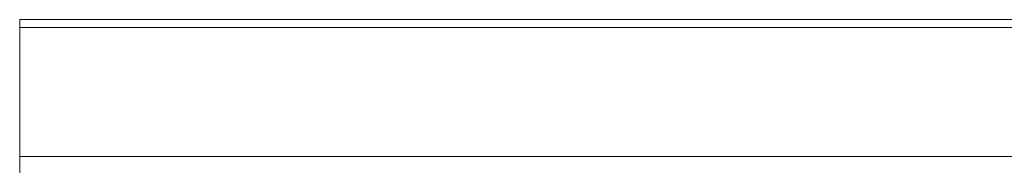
# Model space of a CAD drawing. Header units: millimetres. Extents: x -395 to 418, y -1783 to -26.
# Tile 15 of 35: x 293 to 356, y -1334 to -1325. Entities that reach past the tile are written whole.
import ezdxf

# ---------------------------------------------------------------- set-up
doc = ezdxf.new("R2010")
doc.units = ezdxf.units.MM

msp = doc.modelspace()

# ---------------------------------------------------------------- linework, layer by layer
at = {"color": 7, "linetype": 'Continuous', "lineweight": 15}
for p, q in [((378.117, -1325.049), (293.117, -1325.049)), ((293.117, -1325.049), (293.117, -1325.539)), ((378.117, -1325.539), (293.117, -1325.539)), ((293.117, -1325.539), (293.117, -1333.749)), ((293.117, -1333.749), (293.117, -1334.874)), ((293.117, -1333.749), (382.617, -1333.749))]:
    msp.add_line(p, q, dxfattribs=at)

doc.saveas('drawing.dxf')
